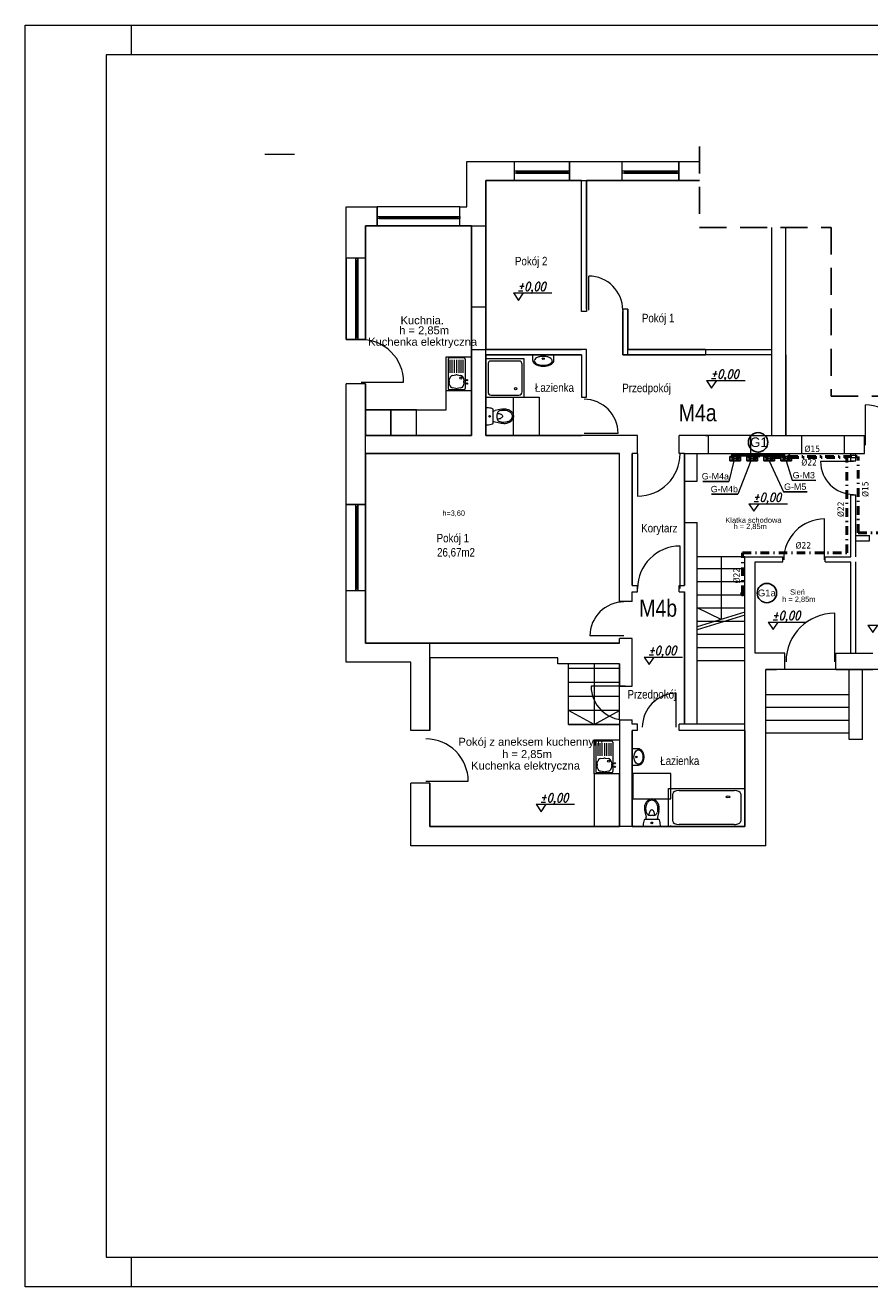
# Model space of a CAD drawing. Extents: x 33706 to 249013, y -74890 to 17912.
# Tile 56 of 175: x 114971 to 116958, y -44709 to -41739. Entities that reach past the tile are written whole.
import ezdxf
from ezdxf.enums import TextEntityAlignment as Align
from ezdxf.lldxf.tags import DXFTag

# ---------------------------------------------------------------- set-up
doc = ezdxf.new("R2010")
doc.units = 0
doc.header["$MEASUREMENT"] = 0
for name, pattern in [('DASHDOT', [8.5, 4, -2, 0.5, -2]), ('DASHED', [19.05, 12.7, -6.35]), ('Przerywana długa', [1058333.301544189, 634999.990463, -423333.311081])]:
    doc.linetypes.add(name, pattern=pattern)
for name, color, linetype, lineweight in [('062', 62, 'Continuous', 0), ('_konstrukcja', 96, 'Continuous', 20), ('_stolarka', 1, 'Continuous', 13), ('A-ARM', 1, 'Continuous', 15), ('inst-gaz-rury', 50, 'Continuous', 50), ('inst. - C.O. - opis', 2, 'Continuous', 9), ('Opisy_wymiary.2D77', 7, 'Continuous', 0), ('Opisy_wymiary.2D88', 8, 'Continuous', 0), ('urzadzenia', 6, 'Continuous', 15), ('wymiar', 3, 'Continuous', 13), ('WYMIARKI', 250, 'Continuous', 13)]:
    doc.layers.add(name, color=color, linetype=linetype, lineweight=lineweight)
for name, color, linetype in [('gaz', 1, 'Continuous'), ('Opisy', 2, 'Continuous'), ('urządzenia', 140, 'Continuous')]:
    doc.layers.add(name, color=color, linetype=linetype)
doc.styles.add('Arial narrow', font='ARIALN.TTF')
doc.styles.add('GENERATED_STYLE_1', font='ARIAL.TTF')
doc.styles.add('ROMANS', font='SIMPLEX.SHX', dxfattribs={"width": 0.85, "oblique": 15, "height": 16})
doc.styles.get("Standard").update_dxf_attribs({"font": 'ARIALN.TTF'})
tags = doc.linetypes.add('HIDDEN', pattern=[0.375, 0.25, -0.125]).pattern_tags.tags
tags[6:7] = [DXFTag(74, 4), DXFTag(75, 0), DXFTag(340, '0'), DXFTag(46, 1.0), DXFTag(50, 0.0), DXFTag(44, 0.0), DXFTag(45, 0.0)]
tags[4:5] = [DXFTag(74, 4), DXFTag(75, 0), DXFTag(340, '0'), DXFTag(46, 1.0), DXFTag(50, 0.0), DXFTag(44, 0.0), DXFTag(45, 0.0)]

msp = doc.modelspace()

# ---------------------------------------------------------------- hatches: boundary and pattern name
at = {"layer": 'inst-gaz-rury', "linetype": 'Continuous'}
h = msp.add_hatch(color=256, dxfattribs=at)
h.paths.add_polyline_path([(116636, -42753.1, 0.420252), (116637.6, -42751.6), (116636, -42751.6)])
h.paths.add_polyline_path([(116636, -42750.1, 0.408201), (116634.6, -42751.6), (116636, -42751.6)])
h.paths.add_polyline_path([(116636, -42751.6), (116634.6, -42751.6, 0.417728), (116636, -42753.1)])
for points in [[(116636, -42751.6), (116637.6, -42751.6, 0.409454), (116636.1, -42750.1, 0.001073), (116636, -42750.1)], [(116648.7, -42754.2), (116650.2, -42754.2, 0.409454), (116648.7, -42752.7, 0.001073), (116648.7, -42752.7)], [(116676, -42751.6), (116677.6, -42751.6, 0.409454), (116676.1, -42750.1, 0.001073), (116676, -42750.1)], [(116688.7, -42754.2), (116690.2, -42754.2, 0.409454), (116688.7, -42752.7, 0.001073), (116688.7, -42752.7)], [(116696.8, -42751.3), (116696.8, -42753.5, 0.409454), (116699, -42751.3, 0.001073), (116699, -42751.3)], [(116716, -42751.6), (116717.6, -42751.6, 0.409454), (116716.1, -42750.1, 0.001073), (116716, -42750.1)], [(116728.7, -42754.2), (116730.2, -42754.2, 0.409454), (116728.7, -42752.7, 0.001073), (116728.7, -42752.7)], [(116756, -42751.6), (116757.6, -42751.6, 0.409454), (116756.1, -42750.1, 0.001073), (116756, -42750.1)], [(116768.7, -42754.2), (116770.2, -42754.2, 0.409454), (116768.7, -42752.7, 0.001073), (116768.7, -42752.7)], [(116659.1, -43078.1), (116659.1, -43080.4, 0.409454), (116661.3, -43078.1, 0.001073), (116661.3, -43078.1)]]:
    msp.add_hatch(color=256, dxfattribs=at).paths.add_polyline_path(points)
h = msp.add_hatch(color=256, dxfattribs=at)
h.paths.add_polyline_path([(116648.7, -42755.7, 0.420252), (116650.2, -42754.2), (116648.7, -42754.2)])
h.paths.add_polyline_path([(116648.7, -42752.7, 0.408201), (116647.2, -42754.2), (116648.7, -42754.2)])
h.paths.add_polyline_path([(116648.7, -42754.2), (116647.2, -42754.2, 0.417728), (116648.7, -42755.7)])
h = msp.add_hatch(color=256, dxfattribs=at)
h.paths.add_polyline_path([(116676, -42753.1, 0.420252), (116677.6, -42751.6), (116676, -42751.6)])
h.paths.add_polyline_path([(116676, -42750.1, 0.408201), (116674.6, -42751.6), (116676, -42751.6)])
h.paths.add_polyline_path([(116676, -42751.6), (116674.6, -42751.6, 0.417728), (116676, -42753.1)])
h = msp.add_hatch(color=256, dxfattribs=at)
h.paths.add_polyline_path([(116688.7, -42755.7, 0.420252), (116690.2, -42754.2), (116688.7, -42754.2)])
h.paths.add_polyline_path([(116688.7, -42752.7, 0.408201), (116687.2, -42754.2), (116688.7, -42754.2)])
h.paths.add_polyline_path([(116688.7, -42754.2), (116687.2, -42754.2, 0.417728), (116688.7, -42755.7)])
h = msp.add_hatch(color=256, dxfattribs=at)
h.paths.add_polyline_path([(116694.5, -42751.3, 0.420252), (116696.8, -42753.5), (116696.8, -42751.3)])
h.paths.add_polyline_path([(116699, -42751.3, 0.408201), (116696.8, -42749), (116696.8, -42751.3)])
h.paths.add_polyline_path([(116696.8, -42751.3), (116696.8, -42749, 0.417728), (116694.5, -42751.3)])
h = msp.add_hatch(color=256, dxfattribs=at)
h.paths.add_polyline_path([(116716, -42753.1, 0.420252), (116717.6, -42751.6), (116716, -42751.6)])
h.paths.add_polyline_path([(116716, -42750.1, 0.408201), (116714.6, -42751.6), (116716, -42751.6)])
h.paths.add_polyline_path([(116716, -42751.6), (116714.6, -42751.6, 0.417728), (116716, -42753.1)])
h = msp.add_hatch(color=256, dxfattribs=at)
h.paths.add_polyline_path([(116728.7, -42755.7, 0.420252), (116730.2, -42754.2), (116728.7, -42754.2)])
h.paths.add_polyline_path([(116728.7, -42752.7, 0.408201), (116727.2, -42754.2), (116728.7, -42754.2)])
h.paths.add_polyline_path([(116728.7, -42754.2), (116727.2, -42754.2, 0.417728), (116728.7, -42755.7)])
h = msp.add_hatch(color=256, dxfattribs=at)
h.paths.add_polyline_path([(116756, -42753.1, 0.420252), (116757.6, -42751.6), (116756, -42751.6)])
h.paths.add_polyline_path([(116756, -42750.1, 0.408201), (116754.6, -42751.6), (116756, -42751.6)])
h.paths.add_polyline_path([(116756, -42751.6), (116754.6, -42751.6, 0.417728), (116756, -42753.1)])
h = msp.add_hatch(color=256, dxfattribs=at)
h.paths.add_polyline_path([(116768.7, -42755.7, 0.420252), (116770.2, -42754.2), (116768.7, -42754.2)])
h.paths.add_polyline_path([(116768.7, -42752.7, 0.408201), (116767.2, -42754.2), (116768.7, -42754.2)])
h.paths.add_polyline_path([(116768.7, -42754.2), (116767.2, -42754.2, 0.417728), (116768.7, -42755.7)])
h = msp.add_hatch(color=256, dxfattribs=at)
h.paths.add_polyline_path([(116656.8, -43078.1, 0.420252), (116659.1, -43080.4), (116659.1, -43078.1)])
h.paths.add_polyline_path([(116661.3, -43078.1, 0.408201), (116659.1, -43075.9), (116659.1, -43078.1)])
h.paths.add_polyline_path([(116659.1, -43078.1), (116659.1, -43075.9, 0.417728), (116656.8, -43078.1)])

# ---------------------------------------------------------------- linework, layer by layer
at = {"linetype": 'DASHED', "ltscale": 5}
for p, q in [((116558, -42024.8), (116558, -42215.3)), ((116558, -42215.3), (116867.8, -42215.3)), ((116867.8, -42215.3), (116867.8, -42612.4)), ((116867.8, -42612.4), (118005.4, -42612.4))]:
    msp.add_line(p, q, dxfattribs=at)
at = {"color": 250, "linetype": 'Continuous', "lineweight": 18}
msp.add_line((115535, -42042.5), (115605, -42042.5), dxfattribs=at)
at = {"layer": '062', "linetype": 'Przerywana długa', "flags": 128}
msp.add_lwpolyline([(114971.3, -41739.3), (119171.3, -41739.3), (119171.3, -44709.3), (114971.3, -44709.3)], close=True, dxfattribs=at)
at = {"layer": '_konstrukcja', "ltscale": 50}
for p, q in [((116010.1, -42166.9), (116010.1, -42059.9)), ((116010.1, -42059.9), (116122.1, -42059.9)), ((116122.1, -42104.9), (116122.1, -42059.9)), ((116122.1, -42104.9), (116122.1, -42059.9)), ((116122.1, -42059.9), (116252.1, -42059.9)), ((116252.1, -42104.9), (116252.1, -42059.9)), ((116252.1, -42059.9), (116252.1, -42104.9)), ((116252.1, -42059.9), (116376.1, -42059.9)), ((116376.1, -42104.9), (116376.1, -42059.9)), ((116376.1, -42104.9), (116376.1, -42059.9)), ((116376.1, -42059.9), (116509.1, -42059.9)), ((116509.1, -42104.9), (116509.1, -42059.9)), ((116509.1, -42059.9), (116509.1, -42104.9)), ((116509.1, -42059.9), (116558, -42059.9)), ((116055.1, -42402.9), (116055.1, -42104.9)), ((116055.1, -42104.9), (116122.1, -42104.9)), ((116055.1, -42211.9), (116055.1, -42104.9)), ((116055.1, -42104.9), (116122.1, -42104.9)), ((116252.1, -42104.9), (116122.1, -42104.9)), ((116252.1, -42104.9), (116376.1, -42104.9)), ((116252.1, -42104.9), (116376.1, -42104.9)), ((116280.1, -42412.9), (116280.1, -42104.9)), ((116280.1, -42104.9), (116292.1, -42104.9)), ((116292.1, -42104.9), (116292.1, -42412.9)), ((116509.1, -42104.9), (116376.1, -42104.9)), ((116509.1, -42104.9), (116558, -42104.9)), ((116509.1, -42104.9), (116558, -42104.9)), ((115726.6, -42287.9), (115726.6, -42166.9)), ((115726.6, -42166.9), (115799.6, -42166.9)), ((115799.6, -42211.9), (115799.6, -42166.9)), ((115993.6, -42166.9), (115799.6, -42166.9)), ((115799.6, -42166.9), (115799.6, -42211.9)), ((115993.6, -42211.9), (115993.6, -42166.9)), ((115993.6, -42211.9), (115993.6, -42166.9)), ((115993.6, -42166.9), (116010.1, -42166.9)), ((115799.6, -42211.9), (115771.6, -42211.9)), ((115771.6, -42211.9), (115771.6, -42287.9)), ((115771.6, -42287.9), (115771.6, -42211.9)), ((115771.6, -42211.9), (115799.6, -42211.9)), ((115799.6, -42211.9), (115993.6, -42211.9)), ((116021.6, -42211.9), (115993.6, -42211.9)), ((115993.6, -42211.9), (116055.1, -42211.9)), ((116021.6, -42402.9), (116021.6, -42211.9)), ((116727.7, -42704.9), (116727.7, -42215.3)), ((116761.2, -42704.9), (116761.2, -42215.3)), ((115771.6, -42287.9), (115726.6, -42287.9)), ((115726.6, -42479.3), (115726.6, -42287.9)), ((115771.6, -42287.9), (115726.6, -42287.9)), ((115726.6, -42287.9), (115726.6, -42479.3)), ((115771.6, -42287.9), (115771.6, -42479.3)), ((115771.6, -42479.3), (115771.6, -42287.9)), ((116055.1, -42402.9), (116021.6, -42402.9)), ((116055.1, -42402.9), (116055.1, -42402.9)), ((116377.1, -42407.9), (116377.1, -42514.9)), ((116389.1, -42407.9), (116377.1, -42407.9)), ((116389.1, -42514.9), (116389.1, -42407.9)), ((116292.1, -42412.9), (116280.1, -42412.9)), ((115771.6, -42479.3), (115726.6, -42479.3)), ((115726.6, -42479.3), (115771.6, -42479.3)), ((116021.6, -42704.9), (116021.6, -42502.9)), ((116021.6, -42502.9), (116055.1, -42502.9)), ((116292.1, -42502.9), (116055.1, -42502.9)), ((116055.1, -42502.9), (116055.1, -42502.9)), ((116055.1, -42704.9), (116055.1, -42502.9)), ((116055.1, -42502.9), (116055.1, -42502.9)), ((116280.1, -42514.9), (116055.1, -42514.9)), ((116280.1, -42514.9), (116280.1, -42614.9)), ((116292.1, -42514.9), (116292.1, -42502.9)), ((116292.1, -42614.9), (116292.1, -42514.9)), ((116292.1, -42514.9), (116292.1, -42514.9)), ((116377.1, -42514.9), (116389.1, -42514.9)), ((116389.1, -42514.9), (116389.1, -42502.9)), ((116389.1, -42502.9), (116727.7, -42502.9)), ((116727.7, -42514.9), (116389.1, -42514.9)), ((116572.1, -42502.9), (116572.1, -42514.9)), ((115771.6, -42583.9), (115726.6, -42583.9)), ((115726.6, -42867.9), (115726.6, -42583.9)), ((115771.6, -42867.9), (115771.6, -42583.9)), ((115771.6, -42583.9), (115771.6, -42704.9)), ((116280.1, -42614.9), (116292.1, -42614.9)), ((115771.6, -42704.9), (115849.6, -42704.9)), ((115849.6, -42704.9), (116021.6, -42704.9)), ((116128.6, -42704.9), (116055.1, -42704.9)), ((116412.1, -42704.9), (116128.6, -42704.9)), ((116412.1, -42747.9), (116412.1, -42704.9)), ((116510.1, -42747.9), (116510.1, -42704.9)), ((116678.6, -42704.9), (116510.1, -42704.9)), ((116572.1, -42704.9), (116578.6, -42704.9)), ((116578.6, -42747.9), (116578.6, -42704.9)), ((116678.6, -42704.9), (116798.6, -42704.9)), ((116678.6, -42747.9), (116678.6, -42704.9)), ((116798.6, -42704.9), (116945.7, -42704.9)), ((116798.6, -42747.9), (116798.6, -42704.9)), ((116898.6, -42747.9), (116898.6, -42704.9)), ((116945.7, -42747.9), (116945.7, -42704.9)), ((115849.6, -42747.9), (115771.6, -42747.9)), ((115771.6, -42747.9), (115771.6, -42867.9)), ((116128.6, -42747.9), (115849.6, -42747.9)), ((116369.6, -42747.9), (116128.6, -42747.9)), ((116369.6, -42915.9), (116369.6, -42747.9)), ((116412.1, -42747.9), (116399.6, -42747.9)), ((116399.6, -42747.9), (116399.6, -42915.9)), ((116522.6, -42747.9), (116510.1, -42747.9)), ((116522.6, -42812.9), (116522.6, -42747.9)), ((116522.6, -42747.9), (116678.6, -42747.9)), ((116552.6, -42812.9), (116552.6, -42747.9)), ((116678.6, -42747.9), (116798.6, -42747.9)), ((116798.6, -42747.9), (116945.7, -42747.9)), ((116913.6, -42764.9), (116913.6, -42747.9)), ((116913.6, -42764.9), (116925.6, -42764.9)), ((116925.6, -42764.9), (116925.6, -42747.9)), ((116522.6, -42812.9), (116552.6, -42812.9)), ((116913.6, -42990.9), (116913.6, -42844.9)), ((116913.6, -42844.9), (116925.6, -42844.9)), ((116925.6, -42990.9), (116925.6, -42844.9)), ((115771.6, -42867.9), (115726.6, -42867.9)), ((115726.6, -43070.9), (115726.6, -42867.9)), ((115726.6, -42867.9), (115771.6, -42867.9)), ((115771.6, -42867.9), (115771.6, -43070.9)), ((116369.6, -43095.9), (116369.6, -42915.9)), ((116399.6, -42915.9), (116399.6, -43057.9)), ((116522.6, -42909.9), (116552.6, -42909.9)), ((116522.6, -43057.9), (116522.6, -42909.9)), ((116552.6, -43384.9), (116552.6, -42909.9)), ((116925.6, -42940.9), (116957.6, -42940.9)), ((116957.6, -42952.9), (116957.6, -42940.9)), ((116925.6, -42952.9), (116957.6, -42952.9)), ((116664.6, -42990.9), (116552.6, -42990.9)), ((116608.6, -42990.9), (116608.6, -43138.4)), ((116664.6, -43399.9), (116664.6, -42990.9)), ((116664.6, -42990.9), (116753.6, -42990.9)), ((116688.6, -43217.9), (116688.6, -43002.9)), ((116688.6, -43002.9), (116753.6, -43002.9)), ((116753.6, -43002.9), (116753.6, -42990.9)), ((116853.6, -43002.9), (116853.6, -42990.9)), ((116853.6, -42990.9), (116913.6, -42990.9)), ((116853.6, -43002.9), (116913.6, -43002.9)), ((116913.6, -43217.9), (116913.6, -43002.9)), ((116925.6, -43217.9), (116925.6, -43002.9)), ((116552.6, -43017.9), (116664.6, -43017.9)), ((116399.6, -43057.9), (116412.1, -43057.9)), ((116412.1, -43072.9), (116412.1, -43057.9)), ((116510.1, -43072.9), (116510.1, -43057.9)), ((116510.1, -43057.9), (116522.6, -43057.9)), ((116552.6, -43048.9), (116664.6, -43048.9)), ((115771.6, -43070.9), (115726.6, -43070.9)), ((115771.6, -43070.9), (115726.6, -43070.9)), ((115726.6, -43238.9), (115726.6, -43070.9)), ((115771.6, -43070.9), (115771.6, -43193.9)), ((115771.6, -43193.9), (115771.6, -43070.9)), ((116399.6, -43095.9), (116399.6, -43072.9)), ((116399.6, -43072.9), (116412.1, -43072.9)), ((116510.1, -43072.9), (116522.6, -43072.9)), ((116522.6, -43072.9), (116522.6, -43384.9)), ((116552.6, -43079.9), (116664.6, -43079.9)), ((116399.6, -43095.9), (116369.6, -43095.9)), ((116552.6, -43110.9), (116664.6, -43110.9)), ((116608.6, -43138.4), (116552.6, -43110.9)), ((116664.6, -43121.2), (116552.6, -43155.6)), ((116664.6, -43128.2), (116552.6, -43162.6)), ((116552.6, -43141.9), (116664.6, -43141.9)), ((116399.6, -43182.9), (116369.6, -43182.9)), ((116369.6, -43193.9), (116369.6, -43182.9)), ((116399.6, -43294.9), (116399.6, -43182.9)), ((116552.6, -43172.9), (116664.6, -43172.9)), ((115771.6, -43193.9), (116369.6, -43193.9)), ((115923.6, -43193.9), (115771.6, -43193.9)), ((115923.6, -43399.9), (115923.6, -43193.9)), ((116552.6, -43203.9), (116664.6, -43203.9)), ((115878.6, -43238.9), (115726.6, -43238.9)), ((115878.6, -43399.9), (115878.6, -43238.9)), ((116224.6, -43228.9), (115923.6, -43228.9)), ((115923.6, -43228.9), (115923.6, -43399.9)), ((116224.6, -43242.9), (116224.6, -43228.9)), ((116369.6, -43242.9), (116224.6, -43242.9)), ((116249.6, -43385.9), (116249.6, -43242.9)), ((116309.6, -43242.9), (116309.6, -43385.9)), ((116369.6, -43242.9), (116369.6, -43294.9)), ((116369.6, -43374.9), (116369.6, -43242.9)), ((116552.6, -43234.9), (116664.6, -43234.9)), ((116758.6, -43217.9), (116688.6, -43217.9)), ((116758.6, -43255.9), (116758.6, -43217.9)), ((116878.6, -43255.9), (116878.6, -43217.9)), ((116878.6, -43217.9), (116965.6, -43217.9)), ((116369.6, -43253.9), (116249.6, -43253.9)), ((116369.6, -43253.9), (116249.6, -43253.9)), ((116713.6, -43670.9), (116713.6, -43255.9)), ((116713.6, -43255.9), (116738.6, -43255.9)), ((117548.6, -43255.9), (116713.6, -43255.9)), ((116878.6, -43255.9), (116965.6, -43255.9)), ((116909.6, -43420.9), (116909.6, -43255.9)), ((116941.6, -43420.9), (116941.6, -43255.9)), ((116369.6, -43286.9), (116249.6, -43286.9)), ((116369.6, -43286.9), (116249.6, -43286.9)), ((116369.6, -43294.9), (116399.6, -43294.9)), ((116369.6, -43319.9), (116249.6, -43319.9)), ((116369.6, -43319.9), (116249.6, -43319.9)), ((116909.6, -43315.9), (116713.6, -43315.9)), ((116369.6, -43352.9), (116249.6, -43352.9)), ((116369.6, -43352.9), (116249.6, -43352.9)), ((116309.6, -43385.9), (116249.6, -43352.9)), ((116309.6, -43385.9), (116369.6, -43352.9)), ((116909.6, -43345.9), (116713.6, -43345.9)), ((116369.6, -43385.9), (116249.6, -43385.9)), ((116249.6, -43385.9), (116369.6, -43385.9)), ((116369.6, -43374.9), (116369.6, -43625.9)), ((116369.6, -43374.9), (116399.6, -43374.9)), ((116399.6, -43384.9), (116399.6, -43374.9)), ((116412.1, -43384.9), (116399.6, -43384.9)), ((116412.1, -43399.9), (116412.1, -43384.9)), ((116510.1, -43399.9), (116510.1, -43384.9)), ((116664.6, -43384.9), (116510.1, -43384.9)), ((116909.6, -43375.9), (116713.6, -43375.9)), ((115923.6, -43399.9), (115878.6, -43399.9)), ((116412.1, -43399.9), (116399.6, -43399.9)), ((116399.6, -43399.9), (116399.6, -43625.9)), ((116664.6, -43399.9), (116510.1, -43399.9)), ((116664.6, -43625.9), (116664.6, -43399.9)), ((116909.6, -43405.9), (116713.6, -43405.9)), ((116941.6, -43420.9), (116909.6, -43420.9)), ((115923.6, -43523.9), (115878.6, -43523.9)), ((115878.6, -43670.9), (115878.6, -43523.9)), ((115923.6, -43523.9), (115923.6, -43625.9)), ((115923.6, -43625.9), (115923.6, -43523.9)), ((116369.6, -43625.9), (115923.6, -43625.9)), ((115923.6, -43625.9), (115923.6, -43625.9)), ((116664.6, -43625.9), (115923.6, -43625.9)), ((116399.6, -43625.9), (116664.6, -43625.9)), ((116713.6, -43670.9), (115878.6, -43670.9))]:
    msp.add_line(p, q, dxfattribs=at)
at = {"layer": '_stolarka'}
for p, q in [((116122.1, -42082.4), (116252.1, -42082.4)), ((116122.1, -42087.4), (116122.1, -42082.4)), ((116122.1, -42082.4), (116127.1, -42082.4)), ((116127.1, -42082.4), (116127.1, -42087.4)), ((116247.1, -42084.9), (116127.1, -42084.9)), ((116247.1, -42087.4), (116247.1, -42082.4)), ((116247.1, -42082.4), (116247.1, -42084.9)), ((116252.1, -42082.4), (116252.1, -42087.4)), ((116376.1, -42082.4), (116509.1, -42082.4)), ((116376.1, -42087.4), (116376.1, -42082.4)), ((116376.1, -42082.4), (116381.1, -42082.4)), ((116381.1, -42082.4), (116381.1, -42087.4)), ((116504.1, -42084.9), (116381.1, -42084.9)), ((116504.1, -42087.4), (116504.1, -42082.4)), ((116504.1, -42082.4), (116504.1, -42084.9)), ((116509.1, -42082.4), (116509.1, -42087.4)), ((116252.1, -42087.4), (116122.1, -42087.4)), ((116127.1, -42087.4), (116252.1, -42087.4)), ((116252.1, -42087.4), (116247.1, -42087.4)), ((116509.1, -42087.4), (116376.1, -42087.4)), ((116381.1, -42087.4), (116509.1, -42087.4)), ((116509.1, -42087.4), (116504.1, -42087.4)), ((115799.6, -42189.4), (115993.6, -42189.4)), ((115799.6, -42194.4), (115799.6, -42189.4)), ((115799.6, -42189.4), (115804.6, -42189.4)), ((115993.6, -42194.4), (115799.6, -42194.4)), ((115804.6, -42189.4), (115804.6, -42194.4)), ((115988.6, -42191.9), (115804.6, -42191.9)), ((115804.6, -42194.4), (115993.6, -42194.4)), ((115988.6, -42194.4), (115988.6, -42189.4)), ((115988.6, -42189.4), (115988.6, -42191.9)), ((115993.6, -42194.4), (115988.6, -42194.4)), ((115993.6, -42189.4), (115993.6, -42194.4)), ((115749.1, -42479.3), (115749.1, -42287.9)), ((115749.1, -42287.9), (115754.1, -42287.9)), ((115754.1, -42287.9), (115754.1, -42479.3)), ((115754.1, -42474.3), (115754.1, -42287.9)), ((115754.1, -42287.9), (115754.1, -42292.9)), ((115754.1, -42292.9), (115749.1, -42292.9)), ((115749.1, -42292.9), (115751.6, -42292.9)), ((115751.6, -42292.9), (115751.6, -42474.3)), ((115749.1, -42479.3), (115749.1, -42474.3)), ((115749.1, -42474.3), (115754.1, -42474.3)), ((115754.1, -42479.3), (115749.1, -42479.3)), ((115749.1, -43070.9), (115749.1, -42867.9)), ((115749.1, -42867.9), (115754.1, -42867.9)), ((115754.1, -42872.9), (115749.1, -42872.9)), ((115749.1, -42872.9), (115751.6, -42872.9)), ((115751.6, -42872.9), (115751.6, -43065.9)), ((115754.1, -42867.9), (115754.1, -43070.9)), ((115754.1, -43065.9), (115754.1, -42867.9)), ((115754.1, -42867.9), (115754.1, -42872.9)), ((115749.1, -43070.9), (115749.1, -43065.9)), ((115749.1, -43065.9), (115754.1, -43065.9)), ((115754.1, -43070.9), (115749.1, -43070.9))]:
    msp.add_line(p, q, dxfattribs=at)
at = {"layer": '_stolarka', "color": 0, "linetype": 'ByBlock', "ltscale": 50}
for p, q in [((116920, -42766.6), (116842.7, -42766.6)), ((116852, -42997.5), (116852, -42901.5)), ((116875.8, -43237.9), (116875.8, -43123.5)), ((116380, -43176.9), (116300, -43176.9)), ((116382.6, -43294.9), (116302.6, -43294.9)), ((116503.2, -43392), (116503.2, -43312))]:
    msp.add_line(p, q, dxfattribs=at)
for points in [[(116297.1, -42409.8), (116297.1, -42329.8)], [(115761.6, -42579.3), (115861.6, -42579.3)], [(116948, -42728), (116948, -42633)], [(116286.1, -42699.9), (116366.1, -42699.9)], [(116412.1, -42747.9), (116412.1, -42847.9)], [(116512.1, -43065.4), (116512.1, -42965.4)], [(115913.6, -43519.3), (116013.6, -43519.3)]]:
    msp.add_lwpolyline(points, dxfattribs=at)
for centre, radius, start, end in [((116297.1, -42409.8), 80, 0, 90), ((115761.6, -42579.3), 100, 0, 90), ((116286.1, -42699.9), 80, 0, 90), ((116948, -42728), 95, 0, 90), ((116412.1, -42747.9), 100, 270, 0), ((116920, -42766.6), 77.3, 180, 270), ((116852, -42997.5), 96, 90, 180), ((116512.1, -43065.4), 100, 90, 180), ((116380, -43176.9), 80, 90, 180), ((116875.8, -43237.9), 114.4, 90, 180), ((116382.6, -43294.9), 80, 180, 270), ((116503.2, -43392), 80, 90, 180), ((115913.6, -43519.3), 100, 0, 90)]:
    msp.add_arc(centre, radius, start, end, dxfattribs=at)
at = {"layer": 'A-ARM', "ltscale": 50}
for p, q in [((115961.6, -42644.9), (115961.6, -42519.9)), ((116021.6, -42704.9), (116021.6, -42502.9)), ((116727.7, -42704.9), (116727.7, -42502.9)), ((115771.6, -42644.9), (115961.6, -42644.9)), ((115831.6, -42644.9), (115771.6, -42644.9)), ((115771.6, -42644.9), (115771.6, -42704.9)), ((115891.6, -42644.9), (115831.6, -42644.9)), ((115831.6, -42644.9), (115831.6, -42704.9)), ((115831.6, -42704.9), (115831.6, -42644.9)), ((115891.6, -42704.9), (115891.6, -42644.9)), ((115771.6, -42704.9), (115831.6, -42704.9)), ((115771.6, -42704.9), (116021.6, -42704.9)), ((115831.6, -42704.9), (115891.6, -42704.9)), ((116369.6, -43501.9), (116309.6, -43501.9)), ((116309.6, -43501.9), (116309.6, -43625.9)), ((116369.6, -43625.9), (116369.6, -43501.9)), ((116309.6, -43625.9), (116369.6, -43625.9))]:
    msp.add_line(p, q, dxfattribs=at)
at = {"layer": 'A-ARM'}
for p, q in [((115961.6, -42599.9), (115961.6, -42519.9)), ((115961.6, -42519.9), (116021.6, -42519.9)), ((115966.1, -42525.4), (115966.1, -42594.4)), ((116003.1, -42522.4), (115969.1, -42522.4)), ((115971.1, -42557.4), (115971.1, -42527.4)), ((115976.1, -42557.4), (115976.1, -42527.4)), ((115981.1, -42557.4), (115981.1, -42527.4)), ((115986.1, -42527.4), (115986.1, -42557.4)), ((115991.1, -42527.4), (115991.1, -42557.4)), ((115996.1, -42527.4), (115996.1, -42557.4)), ((116001.1, -42527.4), (116001.1, -42557.4)), ((116006.1, -42525.4), (116006.1, -42594.4)), ((116021.6, -42519.9), (116021.6, -42599.9)), ((115968.9, -42577.2), (115970.1, -42570.4)), ((115970.1, -42586.8), (115968.9, -42580)), ((115976.7, -42563.9), (115984.8, -42562.6)), ((115987.5, -42562.6), (115995.6, -42563.9)), ((115994.2, -42563.7), (115994.2, -42563.7)), ((116002.1, -42570.4), (116003.4, -42577.2)), ((116003.4, -42580), (116002.1, -42586.8)), ((116021.6, -42599.9), (115961.6, -42599.9)), ((116003.1, -42597.4), (115969.1, -42597.4)), ((115984.8, -42594.6), (115976.7, -42593.3)), ((115995.6, -42593.3), (115987.5, -42594.6)), ((116309.6, -43501.9), (116309.6, -43421.9)), ((116309.6, -43421.9), (116369.6, -43421.9)), ((116314.1, -43427.4), (116314.1, -43496.4)), ((116351.1, -43424.4), (116317.1, -43424.4)), ((116319.1, -43459.4), (116319.1, -43429.4)), ((116324.1, -43459.4), (116324.1, -43429.4)), ((116329.1, -43459.4), (116329.1, -43429.4)), ((116334.1, -43429.4), (116334.1, -43459.4)), ((116339.1, -43429.4), (116339.1, -43459.4)), ((116344.1, -43429.4), (116344.1, -43459.4)), ((116349.1, -43429.4), (116349.1, -43459.4)), ((116354.1, -43427.4), (116354.1, -43496.4)), ((116369.6, -43421.9), (116369.6, -43501.9)), ((116316.9, -43479.2), (116318.1, -43472.4)), ((116324.7, -43465.9), (116332.8, -43464.6)), ((116335.5, -43464.6), (116343.6, -43465.9)), ((116342.2, -43465.7), (116342.2, -43465.7)), ((116350.1, -43472.4), (116351.4, -43479.2)), ((116369.6, -43501.9), (116309.6, -43501.9)), ((116318.1, -43488.8), (116316.9, -43482)), ((116351.1, -43499.4), (116317.1, -43499.4)), ((116332.8, -43496.6), (116324.7, -43495.3)), ((116343.6, -43495.3), (116335.5, -43496.6)), ((116351.4, -43482), (116350.1, -43488.8))]:
    msp.add_line(p, q, dxfattribs=at)
at = {"layer": 'A-ARM', "color": 0}
for p, q in [((116145.1, -42524.9), (116055.1, -42524.9)), ((116055.1, -42524.9), (116055.1, -42614.9)), ((116132.6, -42529.9), (116067.6, -42529.9)), ((116145.1, -42614.9), (116145.1, -42524.9)), ((116215.1, -42514.9), (116165.1, -42514.9)), ((116165.1, -42514.9), (116165.1, -42528.4)), ((116215.1, -42528.4), (116215.1, -42514.9)), ((116060.1, -42537.4), (116060.1, -42602.4)), ((116140.1, -42602.4), (116140.1, -42537.4)), ((116055.1, -42614.9), (116145.1, -42614.9)), ((116067.6, -42609.9), (116132.6, -42609.9)), ((116055.1, -42642.8), (116055.1, -42677)), ((116072.6, -42674.8), (116072.6, -42644.9)), ((116090.9, -42643.2), (116077, -42646.3)), ((116091.5, -42646.1), (116088.9, -42646.7)), ((116090.9, -42676.6), (116077, -42673.4)), ((116081.1, -42656.4), (116081.1, -42663.3)), ((116091.5, -42673.6), (116088.9, -42673)), ((116399.6, -43482), (116399.6, -43442)), ((116399.6, -43442), (116413.1, -43442)), ((116413.1, -43482), (116399.6, -43482)), ((116484.6, -43535.9), (116664.6, -43535.9)), ((116484.6, -43625.9), (116484.6, -43535.9)), ((116664.6, -43535.9), (116664.6, -43625.9)), ((116494.6, -43613.4), (116494.6, -43548.4)), ((116509.6, -43540.9), (116639.6, -43540.9)), ((116654.6, -43548.4), (116654.6, -43613.4)), ((116428.8, -43590.1), (116432, -43604)), ((116431.8, -43589.5), (116432.4, -43592.1)), ((116459.3, -43589.5), (116458.7, -43592.1)), ((116462.2, -43590.1), (116459, -43604)), ((116462.6, -43625.9), (116428.4, -43625.9)), ((116430.6, -43608.4), (116460.5, -43608.4)), ((116449, -43599.9), (116442.1, -43599.9)), ((116664.6, -43625.9), (116484.6, -43625.9)), ((116639.6, -43620.9), (116509.6, -43620.9))]:
    msp.add_line(p, q, dxfattribs=at)
at = {"layer": 'A-ARM', "color": 0, "linetype": 'HIDDEN', "ltscale": 50}
for points in [[(116055.1, -42614.9), (116057.6, -42614.9)], [(116055.1, -42614.9), (116055.1, -42617.4)], [(116055.1, -42704.9), (116057.6, -42704.9)], [(116400.5, -43625.9), (116400.5, -43623.4)], [(116403, -43625.9), (116400.5, -43625.9)], [(116490.5, -43625.9), (116488, -43625.9)], [(116490.5, -43625.9), (116490.5, -43623.4)]]:
    msp.add_lwpolyline(points, dxfattribs=at)
for points in [[(116120.1, -42614.9), (116180.1, -42614.9), (116180.1, -42704.9), (116120.1, -42704.9)], [(116490.5, -43560.9), (116490.5, -43500.9), (116400.5, -43500.9), (116400.5, -43560.9)]]:
    msp.add_lwpolyline(points, close=True, dxfattribs=at)
at = {"layer": 'A-ARM', "color": 0}
for points in [[(116090.9, -42643.2, -0.05824), (116097.6, -42642.4, -0.072039)], [(116097.6, -42642.4, -0.072039), (116106, -42643.6, -0.083339), (116112.9, -42647, -0.106661), (116118.2, -42652.8, -0.132138), (116120.1, -42659.9, -0.132138), (116118.2, -42666.9, -0.106661), (116112.9, -42672.8, -0.083339), (116106, -42676.2, -0.072039), (116097.6, -42677.4, -0.05824), (116090.9, -42676.6, -0.083339)], [(116097.6, -42645.4, -0.072039), (116105.1, -42646.4, -0.083339), (116111.2, -42649.4, -0.106661), (116115.6, -42654.3, -0.132138), (116117.1, -42659.9, -0.132138), (116115.6, -42665.4, -0.106661), (116111.2, -42670.3, -0.083339), (116105.1, -42673.3, -0.072039), (116097.6, -42674.4, -0.05824), (116091.5, -42673.6, -0.05824)], [(116091.5, -42646.1, -0.05824), (116097.6, -42645.4, -0.05824)], [(116081.7, -42653, -0.047502), (116086.4, -42653.6, -0.067446), (116090.3, -42655, -0.105232), (116093.4, -42657.5, -0.168531), (116094.2, -42659.9, -0.168531), (116093.4, -42662.2, -0.105232), (116090.3, -42664.7, -0.067446), (116086.4, -42666.1, -0.047502), (116081.7, -42666.7, -0.053598)], [(116413.1, -43442, -0.138474), (116418, -43443.4, -0.107069), (116422.7, -43447.9, -0.080452), (116425.5, -43454.1, -0.068264), (116426.6, -43462, -0.068264), (116425.5, -43470, -0.080452), (116422.7, -43476.2, -0.107069), (116418, -43480.6, -0.138474), (116413.1, -43482, -0.138474)], [(116463, -43583.4, 0.072039), (116461.8, -43575, 0.083339), (116458.4, -43568.1, 0.106661), (116452.6, -43562.8, 0.132138), (116445.5, -43560.9, 0.132138), (116438.5, -43562.8, 0.106661), (116432.6, -43568.1, 0.083339), (116429.2, -43575, 0.072039), (116428, -43583.4, 0.05824), (116428.8, -43590.1, 0.083339)], [(116460, -43583.4, 0.072039), (116459, -43575.9, 0.083339), (116456, -43569.8, 0.106661), (116451.1, -43565.4, 0.132138), (116445.5, -43563.9, 0.132138), (116440, -43565.4, 0.106661), (116435.1, -43569.8, 0.083339), (116432.1, -43575.9, 0.072039), (116431, -43583.4, 0.05824), (116431.7, -43589.5, 0.05824)], [(116452.4, -43599.3, 0.047502), (116451.8, -43594.6, 0.067446), (116450.4, -43590.6, 0.105232), (116447.9, -43587.6, 0.168531), (116445.5, -43586.8, 0.168531), (116443.2, -43587.6, 0.105232), (116440.7, -43590.6, 0.067446), (116439.3, -43594.6, 0.047502), (116438.7, -43599.3, 0.053598)], [(116459.3, -43589.5, 0.05824), (116460, -43583.4, 0.05824)], [(116462.2, -43590.1, 0.05824), (116463, -43583.4, 0.072039)]]:
    msp.add_lwpolyline(points, format="xyb", dxfattribs=at)
msp.add_lwpolyline([(116414.1, -43479, -0.138474), (116410.8, -43478.1, -0.107069), (116407.1, -43474.5, -0.080452), (116404.6, -43469.2, -0.068264), (116403.6, -43462, -0.068264), (116404.6, -43454.9, -0.080452), (116407.1, -43449.6, -0.107069), (116410.8, -43445.9, -0.138474), (116414.1, -43445, -0.138474), (116417.4, -43445.9, -0.107069), (116421.2, -43449.6, -0.080452), (116423.7, -43454.9, -0.068264), (116424.6, -43462, -0.068264), (116423.7, -43469.2, -0.080452), (116421.2, -43474.5, -0.107069), (116417.4, -43478.1, -0.138474)], format="xyb", close=True, dxfattribs=at)
at = {"layer": 'A-ARM'}
for centre, radius in [((115996.1, -42569.9), 2.5), ((116010.6, -42574.9), 1.5), ((116010.6, -42582.9), 1.5), ((116344.1, -43471.9), 2.5), ((116358.6, -43476.9), 1.5), ((116358.6, -43484.9), 1.5)]:
    msp.add_circle(centre, radius, dxfattribs=at)
at = {"layer": 'A-ARM', "color": 0}
for centre, radius in [((116125.1, -42594.9), 2.5), ((116063.9, -42659.9), 1.96), ((116409.1, -43462), 2), ((116445.5, -43617.1), 1.96)]:
    msp.add_circle(centre, radius, dxfattribs=at)
at = {"layer": 'A-ARM'}
for centre, radius, start, end in [((115969.1, -42525.4), 3, 90, 180), ((116003.1, -42525.4), 3, 0, 90), ((115976.8, -42578.6), 8, 169.6952, 190.3048), ((115978, -42571.8), 8, 99.4623, 169.6952), ((115978, -42585.4), 8, 190.3048, 260.5377), ((115986.1, -42570.5), 8, 80.5377, 99.4623), ((115992.9, -42571.6), 8, 80.5377, 80.5399), ((115994.3, -42571.8), 8, 10.3048, 80.5377), ((115994.3, -42585.4), 8, 279.4623, 349.6952), ((115995.5, -42578.6), 8, 349.6952, 10.3048), ((115969.1, -42594.4), 3, 180, 270), ((115986.1, -42586.7), 8, 260.5377, 279.4623), ((116003.1, -42594.4), 3, 270, 0), ((116317.1, -43427.4), 3, 90, 180), ((116351.1, -43427.4), 3, 0, 90), ((116324.8, -43480.6), 8, 169.6952, 190.3048), ((116326, -43473.8), 8, 99.4623, 169.6952), ((116334.1, -43472.5), 8, 80.5377, 99.4623), ((116340.9, -43473.6), 8, 80.5377, 80.5399), ((116342.3, -43473.8), 8, 10.3048, 80.5377), ((116343.5, -43480.6), 8, 349.6952, 10.3048), ((116317.1, -43496.4), 3, 180, 270), ((116326, -43487.4), 8, 190.3048, 260.5377), ((116334.1, -43488.7), 8, 260.5377, 279.4623), ((116342.3, -43487.4), 8, 279.4623, 349.6952), ((116351.1, -43496.4), 3, 270, 0)]:
    msp.add_arc(centre, radius, start, end, dxfattribs=at)
at = {"layer": 'A-ARM', "color": 0}
for centre, radius, start, end in [((116067.6, -42537.4), 7.5, 90, 180), ((116132.6, -42537.4), 7.5, 0, 90), ((116067.6, -42602.4), 7.5, 180, 270), ((116132.6, -42602.4), 7.5, 270, 0), ((116058.1, -42642.8), 3, 89.4624, 180), ((116057.8, -42676.8), 37, 69.6583, 89.4624), ((116069.6, -42644.9), 3, 0, 69.6583), ((116072.5, -42626.9), 20, 270.3283, 283.0047), ((116091.1, -42656.4), 10, 103.0047, 180), ((116058.1, -42677), 3, 180, 270.5376), ((116057.8, -42643), 37, 270.5376, 290.3417), ((116069.6, -42674.8), 3, 290.3417, 0), ((116072.5, -42692.9), 20, 76.9953, 89.6717), ((116091.1, -42663.3), 10, 180, 256.9953), ((116442.1, -43589.9), 10, 193.0047, 270), ((116449, -43589.9), 10, 270, 346.9953), ((116462.4, -43623.2), 37, 159.6583, 179.4624), ((116428.4, -43622.9), 3, 179.4624, 270), ((116430.6, -43611.4), 3, 90, 159.6583), ((116412.5, -43608.5), 20, 0.3283, 13.0047), ((116478.5, -43608.5), 20, 166.9953, 179.6717), ((116460.5, -43611.4), 3, 20.3417, 90), ((116462.6, -43622.9), 3, 270, 0.5376), ((116428.6, -43623.2), 37, 0.5376, 20.3417)]:
    msp.add_arc(centre, radius, start, end, dxfattribs=at)
for centre, major_axis, ratio, start_param, end_param in [((116176.8, -42528.4), (-11.6, 0), 0.8, 0, 0.550396), ((116176.8, -42529.4), (-7.87, 0), 0.8, 5.73279, 6.283185), ((116176.8, -42529.4), (-7.87, 0), 0.8, 0, 0.550396), ((116183.2, -42532.5), (-15.4, 0), 0.8, 5.306139, 5.73279), ((116187.4, -42537.5), (-22.9, 0), 0.8, 4.985021, 5.306139), ((116190.1, -42545.4), (-33.2, 0), 0.8, 4.712389, 4.985021), ((116190.1, -42545.4), (-33.2, 0), 0.8, 4.439757, 4.712389), ((116192.9, -42537.5), (-22.9, 0), 0.8, 4.118639, 4.439757), ((116197.1, -42532.5), (-15.4, 0), 0.8, 3.691988, 4.118639), ((116203.5, -42529.4), (-7.87, 0), 0.8, 3.141593, 3.691988), ((116203.5, -42529.4), (-7.87, 0), 0.8, 2.591197, 3.141593), ((116203.5, -42528.4), (-11.6, 0), 0.8, 2.591197, 3.141593), ((116183.2, -42525.2), (-19.1, 0), 0.8, 0.550396, 0.977047), ((116183.2, -42526.2), (-15.4, 0), 0.8, 0.550396, 0.977047), ((116187.4, -42520.2), (-26.7, 0), 0.8, 0.977047, 1.298164), ((116187.4, -42521.2), (-22.9, 0), 0.8, 0.977047, 1.298164), ((116190.1, -42512.3), (-36.9, 0), 0.8, 1.298164, 1.570796), ((116190.1, -42513.3), (-33.2, 0), 0.8, 1.298164, 1.570796), ((116190.1, -42513.3), (-33.2, 0), 0.8, 1.570796, 1.843429), ((116190.1, -42512.3), (-36.9, 0), 0.8, 1.570796, 1.843429), ((116192.9, -42521.2), (-22.9, 0), 0.8, 1.843429, 2.164546), ((116192.9, -42520.2), (-26.7, 0), 0.8, 1.843429, 2.164546), ((116197.1, -42526.2), (-15.4, 0), 0.8, 2.164546, 2.591197), ((116197.1, -42525.2), (-19.1, 0), 0.8, 2.164546, 2.591197), ((116509.6, -43548.4), (-15, 0), 0.5, 4.712389, 6.283185), ((116639.6, -43548.4), (-15, 0), 0.5, 3.141593, 4.712389), ((116509.6, -43613.4), (-15, 0), 0.5, 0, 1.570796), ((116639.6, -43613.4), (-15, 0), 0.5, 1.570796, 3.141593)]:
    msp.add_ellipse(centre, major_axis=major_axis, ratio=ratio, start_param=start_param, end_param=end_param, dxfattribs=at)
for centre, major_axis, ratio in [((116190.1, -42524.4), (-2.5, 0), 0.8), ((116624.6, -43555.9), (-5, 0), 0.5)]:
    msp.add_ellipse(centre, major_axis=major_axis, ratio=ratio, dxfattribs=at)
at = {"layer": 'DEFPOINTS', "ltscale": 50}
for p, q in [((116055.1, -42502.9), (116055.1, -42104.9)), ((116055.1, -42104.9), (116280.1, -42104.9)), ((116292.1, -42407.9), (116292.1, -42104.9)), ((116292.1, -42104.9), (116558, -42104.9)), ((116021.6, -42211.9), (115771.6, -42211.9)), ((116021.6, -42704.9), (116021.6, -42211.9)), ((116389.1, -42502.9), (116389.1, -42407.9)), ((116377.1, -42514.9), (116377.1, -42412.9)), ((116280.1, -42502.9), (116055.1, -42502.9)), ((116055.1, -42704.9), (116055.1, -42514.9)), ((116055.1, -42514.9), (116280.1, -42514.9)), ((116572.1, -42514.9), (116377.1, -42514.9)), ((116572.1, -42502.9), (116389.1, -42502.9)), ((116761.2, -42704.9), (116761.2, -42514.9)), ((115771.6, -42704.9), (116021.6, -42704.9)), ((116280.1, -42704.9), (116055.1, -42704.9)), ((115771.6, -43193.9), (115771.6, -42747.9)), ((115771.6, -42747.9), (116369.6, -42747.9)), ((116399.6, -43057.9), (116399.6, -42747.9)), ((116522.6, -42747.9), (116522.6, -43057.9)), ((116522.6, -43384.9), (116522.6, -43072.9)), ((116369.6, -43193.9), (115771.6, -43193.9)), ((116249.6, -43385.9), (116369.6, -43385.9)), ((116399.6, -43399.9), (116399.6, -43625.9)), ((116664.6, -43625.9), (116664.6, -43399.9)), ((116369.6, -43625.9), (115923.6, -43625.9)), ((116399.6, -43625.9), (116664.6, -43625.9))]:
    msp.add_line(p, q, dxfattribs=at)
at = {"layer": 'gaz', "linetype": 'Continuous', "lineweight": 30}
msp.add_line((116636.1, -42759.6), (116636.1, -42757.1), dxfattribs=at)
at = {"layer": 'inst-gaz-rury', "ltscale": 50}
msp.add_line((116634.6, -42751.3), (116757.5, -42751.3), dxfattribs=at)
at = {"layer": 'inst-gaz-rury', "linetype": 'Continuous'}
for p, q in [((116636.1, -42759.6), (116636.1, -42751.3)), ((116648.7, -42759.6), (116648.7, -42754.2)), ((116676.1, -42759.6), (116676.1, -42751.3)), ((116688.7, -42759.6), (116688.7, -42754.2)), ((116716.1, -42759.6), (116716.1, -42751.3)), ((116728.7, -42759.6), (116728.7, -42754.2)), ((116756.1, -42759.6), (116756.1, -42751.3)), ((116768.7, -42759.6), (116768.7, -42754.2))]:
    msp.add_line(p, q, dxfattribs=at)
at = {"layer": 'inst-gaz-rury', "linetype": 'DASHDOT', "ltscale": 5}
for p, q in [((116728.7, -42757.1), (116904.2, -42757.1)), ((116768.7, -42754.2), (116931.1, -42754.2)), ((116904.2, -42981.4), (116904.2, -42757.1)), ((116931.1, -42934.2), (116931.1, -42754.2)), ((116931.1, -42934.2), (117313.3, -42934.2)), ((116659.1, -43078.1), (116659.1, -42981.4)), ((116659.1, -42981.4), (116904.2, -42981.4))]:
    msp.add_line(p, q, dxfattribs=at)
at = {"layer": 'inst-gaz-rury', "linetype": 'Continuous'}
for centre, radius in [((116636.1, -42751.6), 1.5), ((116648.7, -42754.2), 1.5), ((116676.1, -42751.6), 1.5), ((116688.7, -42754.2), 1.5), ((116696.8, -42751.3), 2.25), ((116716.1, -42751.6), 1.5), ((116728.7, -42754.2), 1.5), ((116756.1, -42751.6), 1.5), ((116768.7, -42754.2), 1.5), ((116659.1, -43078.1), 2.25)]:
    msp.add_circle(centre, radius, dxfattribs=at)
at = {"layer": 'Opisy'}
for p, q in [((116565.2, -42813.3), (116626.5, -42813.3)), ((116775.6, -42810.6), (116831.2, -42810.7)), ((116586.3, -42843.5), (116647.6, -42843.6)), ((116755.4, -42837.8), (116811, -42837.8))]:
    msp.add_line(p, q, dxfattribs=at)
at = {"layer": 'Opisy_wymiary.2D77', "linetype": 'Continuous'}
for p, q in [((119101.3, -41809.3), (115161.3, -41809.3)), ((115161.3, -41809.3), (115161.3, -44639.3)), ((115161.3, -44639.3), (119101.3, -44639.3))]:
    msp.add_line(p, q, dxfattribs=at)
at = {"layer": 'Opisy_wymiary.2D88', "linetype": 'Continuous'}
for p, q in [((115221.3, -41809.3), (115221.3, -41739.3)), ((115221.3, -44709.3), (115221.3, -44639.3))]:
    msp.add_line(p, q, dxfattribs=at)
at = {"layer": 'urzadzenia', "linetype": 'Continuous'}
for p, q in [((116913.6, -42751.2), (116925.6, -42751.2)), ((116913.6, -42757.2), (116925.6, -42757.2))]:
    msp.add_line(p, q, dxfattribs=at)
at = {"layer": 'urządzenia'}
for p, q in [((116654.4, -42754.4), (116629.4, -42764.4)), ((116629.4, -42754.4), (116654.4, -42764.4)), ((116654.4, -42754.4), (116654.4, -42764.4)), ((116694.4, -42754.4), (116669.4, -42764.4)), ((116669.4, -42754.4), (116694.4, -42764.4)), ((116694.4, -42754.4), (116694.4, -42764.4)), ((116734.4, -42754.4), (116709.4, -42764.4)), ((116709.4, -42754.4), (116734.4, -42764.4)), ((116734.4, -42754.4), (116734.4, -42764.4)), ((116774.4, -42754.4), (116749.4, -42764.4)), ((116749.4, -42754.4), (116774.4, -42764.4)), ((116774.4, -42754.4), (116774.4, -42764.4))]:
    msp.add_line(p, q, dxfattribs=at)
at = {"layer": 'urządzenia', "linetype": 'Continuous'}
for p, q in [((116654.4, -42754.4), (116629.4, -42754.4)), ((116629.4, -42754.4), (116629.4, -42764.4)), ((116629.4, -42764.4), (116654.4, -42764.4)), ((116694.4, -42754.4), (116669.4, -42754.4)), ((116669.4, -42754.4), (116669.4, -42764.4)), ((116669.4, -42764.4), (116694.4, -42764.4)), ((116734.4, -42754.4), (116709.4, -42754.4)), ((116709.4, -42754.4), (116709.4, -42764.4)), ((116709.4, -42764.4), (116734.4, -42764.4)), ((116774.4, -42754.4), (116749.4, -42754.4)), ((116749.4, -42754.4), (116749.4, -42764.4)), ((116749.4, -42764.4), (116774.4, -42764.4))]:
    msp.add_line(p, q, dxfattribs=at)
at = {"layer": 'urządzenia'}
for centre in [(116695.6, -42721.2), (116716.2, -43076.1)]:
    msp.add_circle(centre, 22.8, dxfattribs=at)
at = {"layer": 'urządzenia', "linetype": 'Continuous'}
for centre in [(116636.1, -42759.6), (116648.7, -42759.6), (116676.1, -42759.6), (116688.7, -42759.6), (116716.1, -42759.6), (116728.7, -42759.6), (116756.1, -42759.6), (116768.7, -42759.6)]:
    msp.add_circle(centre, 1.5, dxfattribs=at)
at = {"layer": 'wymiar'}
for p, q in [((116638.2, -42764.4), (116626.5, -42813.3)), ((116678.2, -42764.4), (116647.6, -42843.6)), ((116721.9, -42764.4), (116755.4, -42837.8)), ((116761.9, -42764.4), (116775.6, -42810.6))]:
    msp.add_line(p, q, dxfattribs=at)
at = {"layer": 'WYMIARKI'}
for p, q in [((116120, -42369.6), (116210.6, -42369.6)), ((116574.3, -42576), (116664.9, -42576)), ((116674, -42866.1), (116764.6, -42866.1)), ((116718.9, -43144.3), (116809.5, -43144.3)), ((116953.6, -43151.5), (117044.1, -43151.5)), ((116427.4, -43226.7), (116517.9, -43226.7)), ((116173.1, -43573.4), (116263.7, -43573.4))]:
    msp.add_line(p, q, dxfattribs=at)
for points in [[(116120, -42369.6), (116132, -42387.1), (116143.9, -42369.6)], [(116574.3, -42576), (116586.2, -42593.4), (116598.2, -42576)], [(116674, -42866.1), (116685.9, -42883.5), (116697.9, -42866.1)], [(116718.9, -43144.3), (116730.8, -43161.7), (116742.8, -43144.3)], [(116953.6, -43151.5), (116965.5, -43168.9), (116977.4, -43151.5)], [(116427.4, -43226.7), (116439.3, -43244.2), (116451.2, -43226.7)], [(116173.1, -43573.4), (116185, -43590.8), (116197, -43573.4)]]:
    msp.add_lwpolyline(points, dxfattribs=at)

# ---------------------------------------------------------------- texts
at = {"style": 'GENERATED_STYLE_1'}
for s, p in [('G-M4a', (116563, -42808.6)), ('G-M3', (116776.9, -42806)), ('G-M4b', (116584.1, -42838.8)), ('G-M5', (116756.7, -42833.1))]:
    msp.add_text(s, height=15, dxfattribs=at).set_placement(p)
at = {"linetype": 'Continuous', "style": 'GENERATED_STYLE_1'}
for s, insert, char_height, attachment_point in [('Kuchnia.', (115854.4, -42443.5), 18.75, 7), ('h = 2,85m', (115851.2, -42448.1), 18.75, 1), ('Kuchenka elektryczna', (115778.2, -42499.5), 18.75, 7), ('Klatka schodowa', (116618.6, -42910.9), 12.5, 7), ('h = 2,85m', (116637.9, -42912.9), 12.5, 1), ('Sień', (116770.8, -43080.1), 12.5, 7), ('h = 2,85m', (116752.4, -43084.4), 12.5, 1), ('Pokój z aneksem kuchennym', (115990.5, -43441.2), 18.75, 7), ('h = 2,85m', (116093.3, -43445.8), 18.75, 1), ('Kuchenka elektryczna', (116020.4, -43497.3), 18.75, 7)]:
    msp.add_mtext(s, dxfattribs=dict(at, insert=insert, char_height=char_height, attachment_point=attachment_point))
at = {"layer": 'A-ARM', "ltscale": 50, "style": 'Arial narrow'}
for s, p in [('Pokój 2', (116123.5, -42304.6)), ('Pokój 1', (116422.2, -42438.7)), ('Łazienka', (116170.6, -42602.3)), ('Przedpokój', (116376, -42603.2)), ('Korytarz', (116420.6, -42933.2)), ('Pokój 1', (115939.2, -42956.7)), ('26,67m2', (115940.3, -42990.1)), ('Przedpokój', (116388.3, -43324.5)), ('Łazienka', (116465.5, -43480.9))]:
    msp.add_text(s, height=20, dxfattribs=at).set_placement(p)
at = {"layer": 'A-ARM', "ltscale": 50}
msp.add_text('h=3,60', height=12.5, dxfattribs=at).set_placement((115952.9, -42894.2))
at = {"layer": 'A-ARM', "lineweight": 25, "ltscale": 50, "char_height": 40, "width": 368.664, "attachment_point": 1, "style": 'Arial narrow'}
for s, insert in [('M4a', (116509, -42631.6)), ('M4b', (116415.9, -43091.7))]:
    msp.add_mtext(s, dxfattribs=dict(at, insert=insert))
at = {"layer": 'inst. - C.O. - opis', "style": 'GENERATED_STYLE_1'}
msp.add_text('G1', height=22.5, dxfattribs=at).set_placement((116697.7, -42721), align=Align.MIDDLE)
at = {"layer": 'inst. - C.O. - opis', "linetype": 'DASHDOT', "style": 'GENERATED_STYLE_1'}
msp.add_text('G1a', height=16, dxfattribs=at).set_placement((116716.1, -43075.8), align=Align.MIDDLE)
at = {"layer": 'WYMIARKI', "char_height": 15, "width": 203, "attachment_point": 1}
for s, insert in [('{\\fTahoma|b0|i0|c238|p8;%%c15}', (116804.9, -42729)), ('{\\fTahoma|b0|i0|c238|p8;%%c22}', (116797.4, -42760.8)), ('{\\fTahoma|b0|i0|c238|p8;%%c22}', (116783.8, -42956.3))]:
    msp.add_mtext(s, dxfattribs=dict(at, insert=insert))
at = {"layer": 'WYMIARKI', "char_height": 15, "width": 203, "attachment_point": 1, "rotation": 90}
for s, insert in [('{\\fTahoma|b0|i0|c238|p8;%%c15}', (116940.2, -42849.7)), ('{\\fTahoma|b0|i0|c238|p8;%%c22}', (116882.5, -42897)), ('{\\fTahoma|b0|i0|c238|p8;%%c22}', (116637.4, -43053.2))]:
    msp.add_mtext(s, dxfattribs=dict(at, insert=insert))
at = {"layer": 'WYMIARKI', "style": 'ROMANS', "oblique": 15, "width": 0.85}
for p in [(116129.1, -42364.4), (116583.4, -42570.7), (116683.1, -42860.9), (116728, -43139.1), (116436.4, -43221.5), (116182.2, -43568.1)]:
    msp.add_attdef('%%P0,00', p, '%%p0.00', height=20, dxfattribs=at)

doc.saveas('drawing.dxf')
